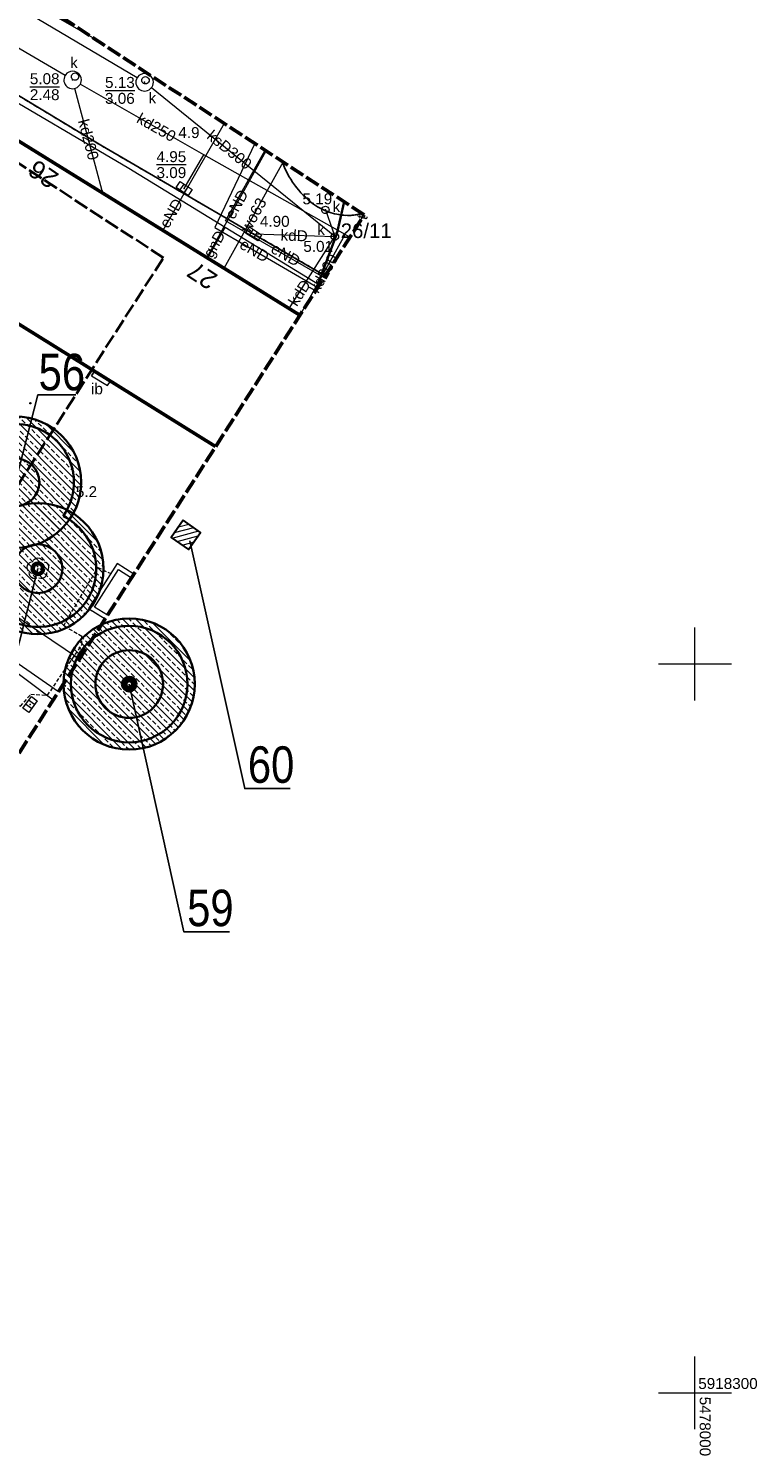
# Model space of a CAD drawing. Extents: x 5477758 to 5478333, y 5918235 to 5918502.
# Tile 57 of 130: x 5477954 to 5478004, y 5918296 to 5918394. Entities that reach past the tile are written whole.
import ezdxf
from ezdxf.enums import TextEntityAlignment as Align

# ---------------------------------------------------------------- set-up
doc = ezdxf.new("R2010")
doc.units = 0
doc.header["$LTSCALE"] = 0.25
doc.header["$PDSIZE"] = 0.75
for name, pattern in [('PRZER1-1', [2, 1, -1]), ('PRZER2-1', [3, 2, -1]), ('PRZER3-1', [4, 3, -1]), ('PRZER4-1', [5, 4, -1]), ('tabelka$0$mapa PZT$0$xref$0$1753 Tchnologia.dwg$0${ Half Dash }', [0])]:
    doc.linetypes.add(name, pattern=pattern)
doc.layers.get('0').update_dxf_attribs({"linetype": 'CONTINUOUS', "lineweight": 13})
for name, color, linetype, lineweight in [('FrameItemsLayer$', 7, 'CONTINUOUS', 0), ('GEPADR_O', 252, 'CONTINUOUS', 18), ('GEPPGD', 252, 'CONTINUOUS', 18), ('GESBZO', 252, 'CONTINUOUS', 50), ('GESDZI', 30, 'CONTINUOUS', 35), ('GESDZI_O', 30, 'CONTINUOUS', 35), ('GESUZY', 252, 'PRZER1-1', 18), ('GSLKRW', 252, 'CONTINUOUS', 25), ('GSPPRB', 252, 'CONTINUOUS', 20), ('GSPRDL', 252, 'CONTINUOUS', 18), ('GSPWPN', 252, 'CONTINUOUS', 13), ('GSPWPN_O', 252, 'CONTINUOUS', 13), ('GSSDSO', 252, 'CONTINUOUS', 18), ('GSSIIN', 252, 'CONTINUOUS', 18), ('GSSIIN_O', 252, 'CONTINUOUS', 18), ('GSSKOA', 252, 'PRZER3-1', 18), ('GSSKOD', 252, 'PRZER2-1', 18), ('GULEPR', 252, 'CONTINUOUS', 18), ('GULEPR_O', 252, 'CONTINUOUS', 18), ('GULGPR', 252, 'CONTINUOUS', 18), ('GULGPR_O', 252, 'CONTINUOUS', 18), ('GULKPR', 252, 'CONTINUOUS', 18), ('GULKPR_O', 252, 'CONTINUOUS', 18), ('GULTPR', 252, 'CONTINUOUS', 18), ('GULTPR_O', 252, 'CONTINUOUS', 18), ('GULWPR', 252, 'CONTINUOUS', 18), ('GULWPR_O', 252, 'CONTINUOUS', 18), ('GUPIWZ', 252, 'CONTINUOUS', 18), ('GUPIWZ_O', 252, 'CONTINUOUS', 18), ('GUPKKS', 252, 'CONTINUOUS', 18), ('GUPKSD', 252, 'CONTINUOUS', 18), ('GUPPRZ', 252, 'CONTINUOUS', 18), ('GUPPRZ_O', 252, 'CONTINUOUS', 18), ('GUSIKP', 252, 'CONTINUOUS', 18), ('krzyże', 252, 'CONTINUOUS', 13), ('OT_Rzedna', 252, 'CONTINUOUS', 18), ('pomiar', 252, 'CONTINUOUS', 18), ('zakres', 252, 'PRZER4-1', 50), ('ZZ_deskowanie', 170, 'CONTINUOUS', 60), ('ZZ_drzewo-nanoszone-recznie', 24, 'CONTINUOUS', 35), ('ZZ_grupa', 60, 'CONTINUOUS', 30), ('ZZ_grupa-krzewow-szraf', 60, 'CONTINUOUS', 13), ('ZZ_korona', 94, 'CONTINUOUS', 35), ('ZZ_nawadnianie', 150, 'CONTINUOUS', 9), ('ZZ_NSOD', 202, 'CONTINUOUS', 35), ('ZZ_numer-inwentaryzacyjny', 5, 'CONTINUOUS', 25), ('ZZ_SOD', 210, 'tabelka$0$mapa PZT$0$xref$0$1753 Tchnologia.dwg$0${ Half Dash }', 35), ('ZZ_średnica-pnia', 130, 'CONTINUOUS', 35)]:
    doc.layers.add(name, color=color, linetype=linetype, lineweight=lineweight)
doc.layers.add('kołnierz', color=252, linetype='CONTINUOUS', lineweight=70, plot=False)
doc.styles.add('GEO-INFO', font='arial.ttf')
doc.styles.add('zielen', font='ARIALN.TTF', dxfattribs={"height": 2.5})
pattern_1 = [(134.933, (5477837.84446, 5918344.9947), (-0.4495376, -0.4484874), []), (134.933, (5477837.845, 5918345.4437), (-0.4495376, -0.4484874), [0.3175, -0.15875])]

# ---------------------------------------------------------------- blocks, each defined once
blk = doc.blocks.new('POINT')
at = {"color": 0}
blk.add_point((0, 0), dxfattribs=at)
blk = doc.blocks.new('EPPGN')
blk.add_hatch(color=0).paths.add_polyline_path([(0, -0.09), (0.027812, -0.085595), (0.052901, -0.072812), (0.072812, -0.052901), (0.085595, -0.027812), (0.09, 0), (0.085595, 0.027812), (0.072812, 0.052901), (0.052901, 0.072812), (0.027812, 0.085595), (0, 0.09), (-0.027812, 0.085595), (-0.052901, 0.072812), (-0.072812, 0.052901), (-0.085595, 0.027812), (-0.09, 0), (-0.085595, -0.027812), (-0.072812, -0.052901), (-0.052901, -0.072812), (-0.027812, -0.085595)])
blk = doc.blocks.new('SUUS05')
at = {"color": 0}
blk.add_lwpolyline([(0.5, -0.25), (-0.5, -0.25), (-0.5, 0.25), (0.5, 0.25)], close=True, dxfattribs=at)
for points in [[(-0.175, -0.25), (-0.175, 0.25)], [(0.175, -0.25), (0.175, 0.25)]]:
    blk.add_lwpolyline(points, dxfattribs=at)
blk = doc.blocks.new('KOLO')
blk.add_hatch(color=0).paths.add_polyline_path([(-0.5, 0), (-0.482963, -0.12941), (-0.433013, -0.25), (-0.353553, -0.353553), (-0.25, -0.433013), (-0.12941, -0.482963), (0, -0.5), (0.12941, -0.482963), (0.25, -0.433013), (0.353553, -0.353553), (0.433013, -0.25), (0.482963, -0.12941), (0.5, 0), (0.482963, 0.12941), (0.433013, 0.25), (0.353553, 0.353553), (0.25, 0.433013), (0.12941, 0.482963), (0, 0.5), (-0.12941, 0.482963), (-0.25, 0.433013), (-0.353553, 0.353553), (-0.433013, 0.25), (-0.482963, 0.12941)])
blk = doc.blocks.new('OKRAG_PELNY')
at = {"color": 0}
blk.add_lwpolyline([(0, 0.5), (0.12941, 0.482963), (0.25, 0.433013), (0.353553, 0.353553), (0.433013, 0.25), (0.482963, 0.12941), (0.5, 0), (0.482963, -0.12941), (0.433013, -0.25), (0.353553, -0.353553), (0.25, -0.433013), (0.12941, -0.482963), (0, -0.5), (-0.12941, -0.482963), (-0.25, -0.433013), (-0.353553, -0.353553), (-0.433013, -0.25), (-0.482963, -0.12941), (-0.5, 0), (-0.482963, 0.12941), (-0.433013, 0.25), (-0.353553, 0.353553), (-0.25, 0.433013), (-0.12941, 0.482963)], close=True, dxfattribs=at)
blk = doc.blocks.new('OTRN')
at = {"linetype": 'Continuous', "lineweight": 13}
blk.add_hatch(color=0, dxfattribs=at).paths.add_polyline_path([(0, -0.09, 1), (0, 0.09, 1)])
at = {"color": 0, "linetype": 'Continuous', "lineweight": 13}
blk.add_circle((0, 0), 0.0906, dxfattribs=at)
blk = doc.blocks.new('drzewo-odreczne')
at = {"layer": 'ZZ_drzewo-nanoszone-recznie', "linetype": 'Continuous'}
for radius in [0.502, 0.196]:
    blk.add_circle((0, 0), radius, dxfattribs=at)
blk = doc.blocks.new('SPDLP')
blk.add_hatch(color=0).paths.add_polyline_path([(0, -0.09), (0.027812, -0.085595), (0.052901, -0.072812), (0.072812, -0.052901), (0.085595, -0.027812), (0.09, 0), (0.085595, 0.027812), (0.072812, 0.052901), (0.052901, 0.072812), (0.027812, 0.085595), (0, 0.09), (-0.027812, 0.085595), (-0.052901, 0.072812), (-0.072812, 0.052901), (-0.085595, 0.027812), (-0.09, 0), (-0.085595, -0.027812), (-0.072812, -0.052901), (-0.052901, -0.072812), (-0.027812, -0.085595)])
at = {"color": 0}
for points in [[(-1.271938, -0.268652), (-1.40916, -0.048001), (-1.462858, 0.20623), (-1.426585, 0.463525), (-1.304695, 0.693003), (-1.11182, 0.867117), (-0.871109, 0.964971)], [(-0.648554, 1.126667), (-0.481106, 1.325358), (-0.255912, 1.454989), (0, 1.5), (0.255912, 1.454989), (0.481106, 1.325358), (0.648554, 1.126667)], [(0.871109, 0.964971), (1.11182, 0.867117), (1.304695, 0.693003), (1.426585, 0.463525), (1.462858, 0.20623), (1.40916, -0.048001), (1.271938, -0.268652)], [(-0.137547, -1.292703), (-0.389802, -1.355024), (-0.648184, -1.327532), (-0.881678, -1.213525), (-1.062258, -1.026689), (-1.168249, -0.78945), (-1.186929, -0.530282)], [(1.186929, -0.530282), (1.168249, -0.78945), (1.062258, -1.026689), (0.881678, -1.213525), (0.648184, -1.327532), (0.389802, -1.355024), (0.137547, -1.292703)]]:
    blk.add_lwpolyline(points, dxfattribs=at)

msp = doc.modelspace()

# ---------------------------------------------------------------- hatches: boundary and pattern name
at = {"layer": 'ZZ_grupa-krzewow-szraf'}
h = msp.add_hatch(dxfattribs=at)
h.set_pattern_fill('ANSI31', color=256, scale=0.1, angle=90)
h.set_pattern_definition([(194.933, (5477837.84446, 5918344.9947), (0.08181636, -0.3067773), [])])
h.paths.add_polyline_path([(5477964.894, 5918359.858), (5477964.068, 5918358.676), (5477965.265, 5918357.84), (5477966.091, 5918359.022)])
at = {"layer": 'ZZ_nawadnianie', "ltscale": 0.15}
h = msp.add_hatch(dxfattribs=at)
h.set_pattern_fill('ANSI33', color=256, scale=0.1, angle=30)
h.set_pattern_definition(pattern_1)
edge = h.paths.add_edge_path()
edge.add_arc((5477953.396, 5918362.459), 4.5, 0, 360)
h = msp.add_hatch(dxfattribs=at)
h.set_pattern_fill('ANSI33', color=256, scale=0.1, angle=30)
h.set_pattern_definition(pattern_1)
edge = h.paths.add_edge_path()
edge.add_arc((5477954.928, 5918356.528), 4.5, 0, 360)
h = msp.add_hatch(dxfattribs=at)
h.set_pattern_fill('ANSI33', color=256, scale=0.1, angle=30)
h.set_pattern_definition(pattern_1)
edge = h.paths.add_edge_path()
edge.add_arc((5477961.189, 5918348.618), 4.5, 0, 360)

# ---------------------------------------------------------------- linework, layer by layer
msp.add_line((5477958.61, 5918369.77), (5477958.81, 5918370.07))
at = {"layer": 'FrameItemsLayer$', "color": 7, "linetype": 'Continuous', "lineweight": 18}
for points in [[(5478000, 5918347.5), (5478000, 5918352.5)], [(5477997.5, 5918350), (5478002.5, 5918350)], [(5478000, 5918297.5), (5478000, 5918302.5)], [(5477997.5, 5918300), (5478002.5, 5918300)]]:
    msp.add_lwpolyline(points, dxfattribs=at)
at = {"layer": 'GESBZO', "linetype": 'Continuous', "lineweight": 50}
for points in [[(5477911.982, 5918399.231), (5477917.56, 5918408.197), (5477972.897, 5918373.915)], [(5477967.119, 5918364.903), (5477911.982, 5918399.231)]]:
    msp.add_lwpolyline(points, dxfattribs=at)
at = {"layer": 'GESDZI', "linetype": 'Continuous'}
for points in [[(5477958.503, 5918401.94), (5477950.46, 5918406.9), (5477941.35, 5918412.22), (5477918.68, 5918425.35), (5477913.96, 5918422.85), (5477922.92, 5918418.17), (5477916.33, 5918408.95), (5477972.897, 5918373.915)], [(5477972.897, 5918373.915), (5477916.33, 5918408.95), (5477901.96, 5918388.82), (5477899.13, 5918390.84), (5477865.49, 5918345.57), (5477927.041, 5918302.392)], [(5477975.94, 5918381.692), (5477975.44, 5918379.49), (5477973.979, 5918375.604)], [(5477973.979, 5918375.604), (5477975.44, 5918379.49), (5477975.94, 5918381.692)]]:
    msp.add_lwpolyline(points, dxfattribs=at)
at = {"layer": 'GESUZY', "linetype": 'PRZER1-1', "lineweight": 18, "ltscale": 0.5}
for points in [[(5477927.041, 5918302.392), (5477865.49, 5918345.57), (5477899.13, 5918390.84), (5477901.96, 5918388.82), (5477916.33, 5918408.95), (5477972.897, 5918373.915)], [(5477972.897, 5918373.915), (5477916.33, 5918408.95), (5477901.96, 5918388.82), (5477899.13, 5918390.84), (5477865.49, 5918345.57), (5477927.041, 5918302.392)]]:
    msp.add_lwpolyline(points, dxfattribs=at)
at = {"layer": 'GSLKRW', "linetype": 'Continuous', "lineweight": 25}
msp.add_lwpolyline([(5477974.636, 5918376.629), (5477959.233, 5918385.576), (5477951.149, 5918390.455), (5477931.59, 5918402.551), (5477916.923, 5918411.582)], dxfattribs=at)
msp.add_lwpolyline([(5477971.657, 5918384.49, 0.142611), (5477973.83, 5918381.537, 0.148813), (5477976.231, 5918380.756, 0.061403), (5477977.155, 5918380.898)], format="xyb", dxfattribs=at)
at = {"layer": 'GSPPRB', "linetype": 'Continuous', "lineweight": 20}
for p in [(5477966.314, 5918384.927), (5477959.334, 5918382.456), (5477977.215, 5918380.832), (5477963.492, 5918379.738), (5477976.01, 5918379.457), (5477966.517, 5918377.864), (5477966.565, 5918377.834), (5477967.681, 5918377.132), (5477973.028, 5918374.13)]:
    msp.add_point(p, dxfattribs=at)
at = {"layer": 'GSSDSO', "linetype": 'Continuous', "lineweight": 18}
for points in [[(5477961.516, 5918356.165), (5477960.367, 5918356.894), (5477958.394, 5918353.802), (5477959.543, 5918353.087)], [(5477959.705, 5918353.34), (5477958.81, 5918353.897), (5477960.459, 5918356.48), (5477961.354, 5918355.912)]]:
    msp.add_lwpolyline(points, dxfattribs=at)
at = {"layer": 'GSSIIN', "linetype": 'Continuous', "lineweight": 18}
msp.add_lwpolyline([(5477959.711, 5918369.093), (5477959.899, 5918369.398), (5477958.813, 5918370.074), (5477958.61, 5918369.77)], close=True, dxfattribs=at)
at = {"layer": 'GSSKOA', "linetype": 'PRZER3-1', "lineweight": 18, "ltscale": 0.5}
msp.add_lwpolyline([(5477974.636, 5918376.629), (5477959.233, 5918385.576), (5477951.149, 5918390.455), (5477931.59, 5918402.551), (5477916.923, 5918411.582)], dxfattribs=at)
msp.add_lwpolyline([(5477971.657, 5918384.49, 0.142611), (5477973.83, 5918381.537, 0.148813), (5477976.231, 5918380.756, 0.061403), (5477977.155, 5918380.898)], format="xyb", dxfattribs=at)
at = {"layer": 'GSSKOD', "linetype": 'PRZER2-1', "lineweight": 18, "ltscale": 0.5}
msp.add_lwpolyline([(5477909.644, 5918410.498, -0.138117), (5477912.469, 5918412.502, -0.17002), (5477916.923, 5918411.582), (5477931.59, 5918402.551), (5477951.149, 5918390.455), (5477959.233, 5918385.576), (5477974.636, 5918376.629)], format="xyb", dxfattribs=at)
for points in [[(5477972.895, 5918373.912), (5477917.56, 5918408.197)], [(5477919.712, 5918371.162), (5477940.619, 5918356.896), (5477940.505, 5918356.73), (5477940.956, 5918356.429), (5477953.729, 5918347.096), (5477954.44, 5918347.914), (5477955.591, 5918347.853), (5477957.953, 5918351.321), (5477957.936, 5918351.88), (5477956.696, 5918352.617), (5477959.044, 5918356.623), (5477959.921, 5918356.195), (5477958.394, 5918353.802), (5477959.543, 5918353.087)]]:
    msp.add_lwpolyline(points, dxfattribs=at)
at = {"layer": 'GULEPR', "linetype": 'Continuous', "lineweight": 18}
for points in [[(5477967.709, 5918387.069), (5477963.492, 5918379.738)], [(5477969.809, 5918385.698), (5477967.053, 5918379.937), (5477974.123, 5918375.828)], [(5477966.517, 5918377.864), (5477970.593, 5918385.185)], [(5477974.552, 5918376.497), (5477967.786, 5918380.387), (5477970.527, 5918385.228)], [(5477955.967, 5918347.509), (5477939.89, 5918359.601), (5477937.287, 5918356.02)]]:
    msp.add_lwpolyline(points, dxfattribs=at)
at = {"layer": 'GULGPR', "linetype": 'Continuous', "lineweight": 18}
for points in [[(5477891.124, 5918425.698), (5477899.646, 5918420.458), (5477911.206, 5918413.431), (5477941.239, 5918395.738), (5477961.161, 5918384.007), (5477967.774, 5918379.961), (5477974.238, 5918376.007)], [(5477967.774, 5918379.961), (5477966.565, 5918377.834)]]:
    msp.add_lwpolyline(points, dxfattribs=at)
at = {"layer": 'GULKPR', "linetype": 'Continuous', "lineweight": 18}
for points in [[(5477956.789, 5918390.358), (5477947.622, 5918395.734), (5477945.657, 5918396.892), (5477932.951, 5918404.334), (5477930.059, 5918406.036), (5477923.516, 5918409.832), (5477920.145, 5918411.846), (5477914.819, 5918414.967), (5477910.792, 5918417.059)], [(5477961.729, 5918390.199), (5477934.013, 5918406.601)], [(5477976.332, 5918379.274), (5477976.01, 5918379.457), (5477966.314, 5918384.927), (5477957.828, 5918389.757)], [(5477959.334, 5918382.456), (5477957.461, 5918389.474)], [(5477975.297, 5918379.309), (5477962.711, 5918389.516)], [(5477964.954, 5918382.613), (5477966.314, 5918384.927)], [(5477974.649, 5918381.143), (5477975.297, 5918379.309)], [(5477969.717, 5918379.494), (5477975.297, 5918379.309)], [(5477972.126, 5918374.316), (5477975.297, 5918379.309)], [(5477973.028, 5918374.13), (5477976.01, 5918379.457)]]:
    msp.add_lwpolyline(points, dxfattribs=at)
at = {"layer": 'GULTPR', "linetype": 'Continuous', "lineweight": 18}
msp.add_lwpolyline([(5477977.229, 5918380.85), (5477977.215, 5918380.832), (5477977.102, 5918380.475)], dxfattribs=at)
at = {"layer": 'GULWPR', "linetype": 'Continuous', "lineweight": 18}
for points in [[(5477894.488, 5918431.165), (5477897.208, 5918429.641), (5477922.238, 5918414.33), (5477935.328, 5918406.317), (5477940.653, 5918403.243), (5477944.829, 5918400.897), (5477958.681, 5918392.967)], [(5477971.742, 5918384.435), (5477967.681, 5918377.132)], [(5477957.77, 5918350.321), (5477940.475, 5918361.981), (5477936.533, 5918356.547)], [(5477956.335, 5918348.083), (5477942.452, 5918357.699), (5477939.828, 5918354.12)]]:
    msp.add_lwpolyline(points, dxfattribs=at)
at = {"layer": 'GUPPRZ_O', "linetype": 'Continuous', "lineweight": 9, "flags": 128}
for points in [[(5477954.372, 5918389.593), (5477956.411, 5918389.593)], [(5477959.531, 5918389.34), (5477961.57, 5918389.34)], [(5477963.063, 5918384.247), (5477965.101, 5918384.247)]]:
    msp.add_lwpolyline(points, dxfattribs=at)
at = {"layer": 'GUSIKP', "linetype": 'Continuous', "lineweight": 18}
for points in [[(5477957.907, 5918390.054, 0.57735), (5477957.007, 5918390.574, 1.732051)], [(5477962.845, 5918389.894, 0.57735), (5477961.945, 5918390.413, 1.732051)]]:
    msp.add_lwpolyline(points, format="xyb", close=True, dxfattribs=at)
at = {"layer": 'kołnierz', "linetype": 'PRZER4-1', "lineweight": 50}
msp.add_lwpolyline([(5477977.309, 5918380.798), (5477954.837, 5918395.479), (5477993.178, 5918463.057), (5477934.574, 5918496.308), (5477890.354, 5918424.446), (5477901.969, 5918417.467), (5477859.483, 5918348.301), (5477882.168, 5918332.75), (5477926.647, 5918301.778)], close=True, dxfattribs=at)
at = {"layer": 'krzyże'}
msp.add_line((5477958.61, 5918369.77), (5477958.81, 5918370.07), dxfattribs=at)
at = {"layer": 'zakres', "linetype": 'PRZER4-1', "lineweight": 40}
msp.add_lwpolyline([(5477963.54, 5918377.848), (5477941.504, 5918392.244), (5477979.546, 5918459.295), (5477938.033, 5918482.848), (5477904.167, 5918427.813), (5477915.775, 5918420.837), (5477872.982, 5918351.171), (5477887.852, 5918340.978), (5477923.836, 5918315.921)], close=True, dxfattribs=at)
at = {"layer": 'ZZ_deskowanie', "linetype": 'Continuous', "ltscale": 0.1}
for centre in [(5477954.928, 5918356.528, 10.12), (5477961.189, 5918348.618, 20.24)]:
    msp.add_circle(centre, 0.367, dxfattribs=at)
at = {"layer": 'ZZ_grupa'}
msp.add_lwpolyline([(5477964.894, 5918359.858), (5477964.068, 5918358.676), (5477965.265, 5918357.84), (5477966.091, 5918359.022)], close=True, dxfattribs=at)
at = {"layer": 'ZZ_korona'}
msp.add_circle((5477961.189, 5918348.618, 10.12), 4, dxfattribs=at)
for centre, start, end in [((5477953.396, 5918362.459, 10.12), 324.51362, 159.90554), ((5477954.928, 5918356.528, 10.12), 181.46632, 64.45356)]:
    msp.add_arc(centre, 4, start, end, dxfattribs=at)
at = {"layer": 'ZZ_NSOD', "ltscale": 0.15}
for centre, radius in [((5477953.396, 5918362.459, 10.12), 1.63), ((5477954.928, 5918356.528), 1.675), ((5477961.189, 5918348.618, 10.12), 2.32)]:
    msp.add_circle(centre, radius, dxfattribs=at)
at = {"layer": 'ZZ_numer-inwentaryzacyjny', "elevation": 10.12}
for points in [[(5477953.396, 5918362.459), (5477954.915, 5918368.454), (5477957.522, 5918368.454)], [(5477965.354, 5918358.45), (5477969.112, 5918341.446), (5477972.237, 5918341.446)], [(5477961.189, 5918348.618), (5477964.947, 5918331.614), (5477968.071, 5918331.614)]]:
    msp.add_lwpolyline(points, dxfattribs=at)
at = {"layer": 'ZZ_numer-inwentaryzacyjny'}
msp.add_lwpolyline([(5477954.928, 5918356.528), (5477952.33, 5918346.277), (5477949.206, 5918346.277)], dxfattribs=at)
at = {"layer": 'ZZ_SOD', "ltscale": 0.15}
for centre in [(5477953.396, 5918362.459, 10.12), (5477954.928, 5918356.528, 10.12), (5477961.189, 5918348.618, 20.24)]:
    msp.add_circle(centre, 4.5, dxfattribs=at)
at = {"layer": 'ZZ_średnica-pnia', "ltscale": 0.15}
for centre, radius in [((5477954.928, 5918356.528, 10.12), 0.33), ((5477961.189, 5918348.618, 10.12), 0.24)]:
    msp.add_circle(centre, radius, dxfattribs=at)

# ---------------------------------------------------------------- block references
at = {"layer": 'GEPPGD', "lineweight": 18, "xscale": 0.5, "yscale": 0.5}
msp.add_blockref('EPPGN', (5477975.44, 5918379.49), dxfattribs=at)
at = {"layer": 'GSPRDL', "color": 96, "lineweight": 18, "true_color": 0x008000, "xscale": 0.5, "yscale": 0.5}
msp.add_blockref('SPDLP', (5477954.928, 5918356.528), dxfattribs=at)
at = {"layer": 'GSPWPN', "lineweight": 13, "xscale": 0.09, "yscale": 0.09}
msp.add_blockref('KOLO', (5477966.096, 5918386.807), dxfattribs=at)
at = {"layer": 'GUPIWZ', "lineweight": 18, "xscale": 0.5, "yscale": 0.5}
for p in [(5477957.478, 5918390.283), (5477962.306, 5918390.033), (5477974.649, 5918381.143), (5477975.297, 5918379.309)]:
    msp.add_blockref('OKRAG_PELNY', p, dxfattribs=at)
at = {"layer": 'GUPKKS', "lineweight": 18}
for p, rotation in [((5477964.954, 5918382.613), 325.9574116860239), ((5477969.717, 5918379.494), 327.3194470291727), ((5477954.387, 5918347.221), 53.71135619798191)]:
    msp.add_blockref('SUUS05', p, dxfattribs=dict(at, rotation=rotation))
at = {"layer": 'GUPKSD', "lineweight": 18, "xscale": 0.5, "yscale": 0.5}
for p in [(5477974.649, 5918381.143), (5477975.297, 5918379.309)]:
    msp.add_blockref('POINT', p, dxfattribs=at)
at = {"layer": 'GUPPRZ', "lineweight": 18}
for p in [(5477957.307, 5918390.054), (5477962.245, 5918389.894), (5477964.954, 5918382.613), (5477974.649, 5918381.143), (5477969.717, 5918379.494), (5477975.297, 5918379.309), (5477954.399, 5918347.214)]:
    msp.add_blockref('POINT', p, dxfattribs=at)
at = {"layer": 'OT_Rzedna', "color": 7, "linetype": 'Continuous', "xscale": 0.5, "yscale": 0.5, "zscale": 0.5}
for p in [(5477954.41, 5918367.882), (5477957.376, 5918362.433)]:
    msp.add_blockref('OTRN', p, dxfattribs=at)
at = {"layer": 'ZZ_drzewo-nanoszone-recznie', "rotation": 98.49156574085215}
msp.add_blockref('drzewo-odreczne', (5477961.189, 5918348.618, 10.12), dxfattribs=at)

# ---------------------------------------------------------------- texts
at = {"layer": 'FrameItemsLayer$', "color": 7, "linetype": 'Continuous', "lineweight": 0, "style": 'GEO-INFO'}
msp.add_text('5918300', height=0.75, dxfattribs=at).set_placement((5478000.228, 5918301.012, 21474836.47), align=Align.TOP_LEFT)
msp.add_text('5478000', height=0.75, rotation=270, dxfattribs=at).set_placement((5478001.078, 5918295.652, 21474836.47), align=Align.TOP_RIGHT)
at = {"layer": 'GEPADR_O', "linetype": 'Continuous', "lineweight": 0, "style": 'GEO-INFO'}
for s, rotation, p in [('26', 145.76007, (5477955.745, 5918382.528)), ('27', 146.79774, (5477966.666, 5918375.588))]:
    msp.add_text(s, height=1.25, rotation=rotation, dxfattribs=at).set_placement(p, align=Align.TOP_LEFT)
at = {"layer": 'GESDZI_O', "linetype": 'Continuous', "lineweight": 0, "style": 'GEO-INFO'}
msp.add_text('26/11', height=1, dxfattribs=at).set_placement((5477977.449, 5918379.713), align=Align.MIDDLE_CENTER)
at = {"layer": 'GSPWPN_O', "linetype": 'Continuous', "lineweight": 0, "style": 'GEO-INFO'}
msp.add_text('4.9', height=0.75, dxfattribs=at).set_placement((5477964.558, 5918386.071))
at = {"layer": 'GSSIIN_O', "linetype": 'Continuous', "lineweight": 0, "style": 'GEO-INFO'}
msp.add_text('ib', height=0.75, dxfattribs=at).set_placement((5477958.98, 5918368.884), align=Align.MIDDLE)
at = {"layer": 'GULEPR_O', "linetype": 'Continuous', "lineweight": 0, "style": 'GEO-INFO'}
for rotation, p in [(60.09067, (5477964.065, 5918380.912)), (60.88925, (5477968.555, 5918381.525)), (329.83926, (5477969.787, 5918378.355)), (330.10342, (5477971.929, 5918378.07))]:
    msp.add_text('eND', height=0.75, rotation=rotation, dxfattribs=at).set_placement(p, align=Align.MIDDLE_CENTER)
at = {"layer": 'GULGPR_O', "linetype": 'Continuous', "lineweight": 0, "style": 'GEO-INFO'}
msp.add_text('gnD', height=0.75, rotation=60.37823, dxfattribs=at).set_placement((5477967.122, 5918378.744), align=Align.MIDDLE)
at = {"layer": 'GULKPR_O', "linetype": 'Continuous', "lineweight": 0, "style": 'GEO-INFO'}
for s, rotation, p in [('kd250', 330.56954, (5477963.058, 5918386.802)), ('kd200', 284.94266, (5477958.398, 5918385.965)), ('ksD300', 320.9581, (5477968.071, 5918385.265))]:
    msp.add_text(s, height=0.75, rotation=rotation, dxfattribs=at).set_placement(p, align=Align.MIDDLE_CENTER)
for s, rotation, p in [('kdD', 358.10548, (5477972.507, 5918379.401)), ('kd200', 60.76165, (5477974.519, 5918376.793)), ('kdD', 57.58709, (5477972.857, 5918375.466))]:
    msp.add_text(s, height=0.75, rotation=rotation, dxfattribs=at).set_placement(p, align=Align.MIDDLE)
at = {"layer": 'GULTPR_O', "linetype": 'Continuous', "lineweight": 0, "style": 'GEO-INFO'}
msp.add_text('t', height=0.75, rotation=72.44912, dxfattribs=at).set_placement((5477977.159, 5918380.653), align=Align.MIDDLE_CENTER)
at = {"layer": 'GULWPR_O', "linetype": 'Continuous', "lineweight": 0, "style": 'GEO-INFO'}
msp.add_text('wo63', height=0.75, rotation=60.92428, dxfattribs=at).set_placement((5477969.711, 5918380.783), align=Align.MIDDLE_CENTER)
at = {"layer": 'GUPIWZ_O', "linetype": 'Continuous', "lineweight": 0, "style": 'GEO-INFO'}
for p in [(5477957.661, 5918390.872), (5477963.039, 5918388.45), (5477975.669, 5918380.987), (5477974.612, 5918379.419)]:
    msp.add_text('k', height=0.75, dxfattribs=at).set_placement(p, align=Align.RIGHT)
at = {"layer": 'GUPPRZ_O', "linetype": 'Continuous', "lineweight": 0, "style": 'GEO-INFO'}
for s, p in [('5.08', (5477954.372, 5918389.765)), ('5.13', (5477959.531, 5918389.512)), ('2.48', (5477954.372, 5918388.67)), ('3.06', (5477959.531, 5918388.417)), ('4.95', (5477963.063, 5918384.42)), ('3.09', (5477963.063, 5918383.325))]:
    msp.add_text(s, height=0.75, dxfattribs=at).set_placement(p)
for s, p in [('5.19', (5477973.079, 5918381.902)), ('4.90', (5477970.155, 5918380.357)), ('5.01', (5477973.133, 5918378.639))]:
    msp.add_text(s, height=0.75, dxfattribs=at).set_placement(p, align=Align.MIDDLE_LEFT)
at = {"layer": 'pomiar', "color": 7, "style": 'GEO-INFO'}
msp.add_text('5.2', height=0.75, dxfattribs=at).set_placement((5477957.528, 5918362.187), align=Align.TOP_LEFT)
at = {"layer": 'ZZ_numer-inwentaryzacyjny', "linetype": 'Continuous', "char_height": 2.5, "width": 3.31586, "attachment_point": 1, "style": 'zielen'}
for s, insert in [('56', (5477954.975, 5918371.271, 10.12)), ('60', (5477969.331, 5918344.343, 10.12)), ('59', (5477965.166, 5918334.511, 10.12))]:
    msp.add_mtext(s, dxfattribs=dict(at, insert=insert))

doc.saveas('drawing.dxf')
